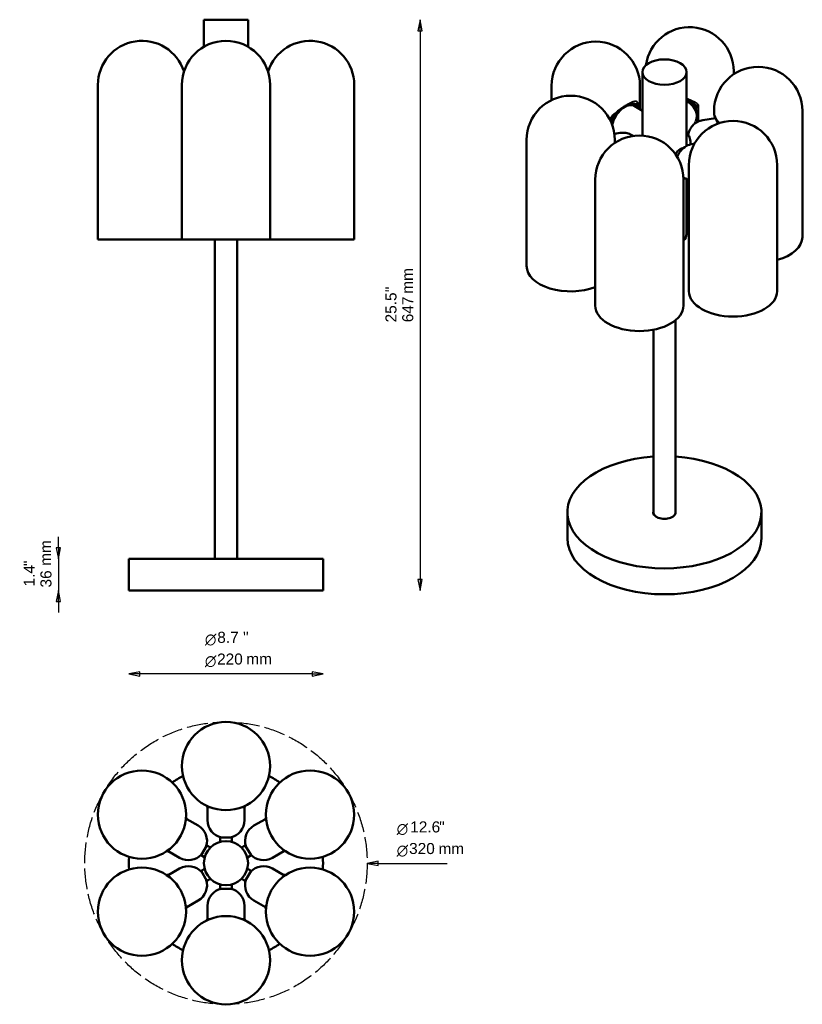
# Model space of a CAD drawing. Header units: millimetres. Extents: x 554 to 1441, y 202 to 1318.
import ezdxf

# ---------------------------------------------------------------- set-up
doc = ezdxf.new("R2010")
doc.units = ezdxf.units.MM
doc.header["$LTSCALE"] = 5
doc.linetypes.add('DASHED_SPACE', pattern=[0.2067, 0.1654, -0.0413])
for name, color, linetype, lineweight in [('Geometria szkicu (ISO)', 7, 'Continuous', 25), ('Symbol (ISO)', 7, 'Continuous', 25), ('Widoczne (ISO)', 7, 'Continuous', 50), ('Widoczne wąskie (ISO)', 7, 'Continuous', 35), ('Wymiar (ISO)', 7, 'Continuous', 25)]:
    doc.layers.add(name, color=color, linetype=linetype, lineweight=lineweight)
doc.styles.add('Styl tekstu33', font='AIGDT___.TTF')
doc.styles.add('Tekst notatki (ISO)', font='arial.ttf')

msp = doc.modelspace()

# ---------------------------------------------------------------- linework, layer by layer
at = {"layer": 'Geometria szkicu (ISO)', "linetype": 'DASHED_SPACE', "ltscale": 28.608688}
msp.add_circle((787.4, 362.2), 160, dxfattribs=at)
at = {"layer": 'Widoczne (ISO)'}
for p, q in [((812.4, 1318.1), (762.4, 1318.1)), ((762.4, 1318.1), (762.4, 1314.1)), ((812.4, 1318.1), (812.4, 1314.1)), ((762.4, 1287.4), (762.4, 1314.1)), ((812.4, 1287.4), (812.4, 1314.1)), ((1259.3, 1258.7), (1259.3, 1255.4)), ((1259.3, 1186.8), (1259.3, 1255.4)), ((1309.3, 1258.7), (1309.3, 1255.4)), ((1309.3, 1176.8), (1309.3, 1255.4)), ((1362.8, 1256.3), (1362.8, 1259.6)), ((642.2, 1069.1), (642.2, 1244.1)), ((737.4, 1069.1), (737.4, 1244.1)), ((837.4, 1069.1), (837.4, 1244.1)), ((932.7, 1069.1), (932.7, 1244.1)), ((1156.5, 1227), (1156.5, 1243.2)), ((1256.5, 1216.5), (1256.5, 1243.2)), ((1249.7, 1221.6), (1248.7, 1222.2)), ((1259.3, 1214.9), (1249.9, 1220.4)), ((1251.8, 1219.8), (1251.8, 1221.5)), ((1320.7, 1217.5), (1320.7, 1220.2)), ((1223.5, 1202.7), (1223.5, 1205.8)), ((1328, 1204.3), (1342.1, 1206.4)), ((1340.6, 1211.4), (1340.6, 1214.7)), ((1341.6, 1206.4), (1341.6, 1207.6)), ((1440.6, 1071.8), (1440.6, 1214.7)), ((1318.5, 1200.1), (1319.8, 1202.8)), ((1320.7, 1201.6), (1320.7, 1202.4)), ((1321, 1203), (1321.2, 1203.5)), ((1234.2, 1189.7), (1227.6, 1188.7)), ((1309.3, 1186.7), (1311.3, 1187)), ((1128.1, 1039), (1128.1, 1181.9)), ((1228.1, 1178.6), (1228.1, 1181.9)), ((1309.3, 1174.9), (1309.3, 1175.7)), ((1312.1, 1010.5), (1312.1, 1153.4)), ((1412.1, 1010.5), (1412.1, 1153.4)), ((1308.1, 1138.2), (1312.1, 1136)), ((1205.9, 994.1), (1205.9, 1136.9)), ((1305.9, 994.1), (1305.9, 1136.9)), ((1309.3, 1078.3), (1309.3, 1137.6)), ((1309.3, 1075), (1309.3, 1078.3)), ((642.2, 1069.1), (737.4, 1069.1)), ((737.4, 1069.1), (837.4, 1069.1)), ((774.9, 707.1), (774.9, 1069.1)), ((799.9, 707.1), (799.9, 1069.1)), ((837.4, 1069.1), (932.7, 1069.1)), ((1296.8, 759), (1296.8, 977.5)), ((1271.8, 759), (1271.8, 966.7)), ((1174.3, 759.8), (1174.3, 730.4)), ((1394.3, 759.8), (1394.3, 730.4)), ((897.4, 707.1), (677.4, 707.1)), ((677.4, 707.1), (677.4, 671.1)), ((897.4, 707.1), (897.4, 671.1)), ((677.4, 671.1), (897.4, 671.1)), ((765.4, 426.7), (765.4, 427.3)), ((766.7, 426.7), (765.4, 426.7)), ((768.9, 425.8), (766.4, 425.8)), ((766.4, 410.8), (766.4, 425.8)), ((808.4, 425.8), (806, 425.8)), ((809.4, 426.7), (808.2, 426.7)), ((808.4, 410.8), (808.4, 425.8)), ((809.4, 426.7), (809.4, 427.3)), ((742.6, 413.5), (742, 412.4)), ((742.6, 413.5), (742.1, 413.8)), ((832.3, 413.5), (832.8, 413.8)), ((832.9, 412.4), (832.3, 413.5)), ((742.9, 412.2), (741.7, 410)), ((755.9, 404.7), (742.9, 412.2)), ((819, 404.7), (832, 412.2)), ((833.2, 410), (832, 412.2)), ((793.9, 391.2), (780.9, 391.2)), ((780.9, 386.4), (780.9, 391.2)), ((793.9, 386.4), (793.9, 391.2)), ((765.6, 382.4), (759.1, 371.1)), ((769.8, 379.9), (765.6, 382.4)), ((805.1, 379.9), (809.3, 382.4)), ((815.8, 371.1), (809.3, 382.4)), ((720.6, 375.4), (720.1, 375.7)), ((721.2, 376.5), (720.6, 375.4)), ((723.2, 378), (721.9, 375.8)), ((734.9, 368.3), (721.9, 375.8)), ((763.3, 368.7), (759.1, 371.1)), ((811.6, 368.7), (815.8, 371.1)), ((840, 368.3), (853, 375.8)), ((853, 375.8), (851.7, 378)), ((854.3, 375.4), (853.7, 376.5)), ((854.3, 375.4), (854.8, 375.7)), ((720.6, 349), (720.1, 348.7)), ((720.6, 349), (721.2, 347.9)), ((734.9, 356.1), (721.9, 348.6)), ((721.9, 348.6), (723.2, 346.5)), ((763.3, 355.8), (759.1, 353.4)), ((759.1, 353.4), (765.6, 342.1)), ((809.3, 342.1), (815.8, 353.4)), ((811.6, 355.8), (815.8, 353.4)), ((840, 356.1), (853, 348.6)), ((851.7, 346.5), (853, 348.6)), ((853.7, 347.9), (854.3, 349)), ((854.3, 349), (854.8, 348.7)), ((769.8, 344.5), (765.6, 342.1)), ((780.9, 338.1), (780.9, 333.2)), ((793.9, 338.1), (793.9, 333.2)), ((805.1, 344.5), (809.3, 342.1)), ((780.9, 333.2), (793.9, 333.2)), ((741.7, 314.4), (742.9, 312.3)), ((755.9, 319.8), (742.9, 312.3)), ((766.4, 313.7), (766.4, 298.7)), ((808.4, 313.7), (808.4, 298.7)), ((819, 319.8), (832, 312.3)), ((832, 312.3), (833.2, 314.4)), ((742, 312), (742.6, 310.9)), ((742.6, 310.9), (742.1, 310.6)), ((832.3, 310.9), (832.9, 312)), ((832.3, 310.9), (832.8, 310.6)), ((765.4, 297.7), (766.7, 297.7)), ((765.4, 297.7), (765.4, 297.1)), ((766.4, 298.7), (768.9, 298.7)), ((806, 298.7), (808.4, 298.7)), ((808.2, 297.7), (809.4, 297.7)), ((809.4, 297.7), (809.4, 297.1))]:
    msp.add_line(p, q, dxfattribs=at)
for centre, radius in [((787.4, 472.2), 50), ((692.2, 417.2), 50), ((882.7, 417.2), 50), ((787.4, 362.2), 25), ((692.2, 307.2), 50), ((882.7, 307.2), 50), ((787.4, 252.2), 50)]:
    msp.add_circle(centre, radius, dxfattribs=at)
for centre, radius, start, end in [((1312.8, 1259.6), 50, 0, 172.1168), ((692.2, 1244.1), 50, 17.7138, 180), ((787.4, 1244.1), 50, 0, 180), ((882.7, 1244.1), 50, 0, 162.2862), ((1206.5, 1243.2), 50, 0, 180), ((1390.6, 1214.7), 50, 0, 180), ((1178.1, 1181.9), 50, 0, 180), ((1362.1, 1153.4), 50, 0, 180), ((1255.9, 1136.9), 50, 0, 180), ((787.4, 362.2), 110, 116.2737, 123.7263), ((787.4, 362.2), 110, 56.2737, 63.7263), ((798, 464.7), 50, 229.3225, 231.0169), ((776.9, 464.7), 50, 308.9831, 310.6775), ((693.5, 404.3), 50, 8.9831, 10.6775), ((881.4, 404.3), 50, 169.3225, 171.0169), ((745.9, 387.4), 20, 342.1772, 60), ((786.4, 410.8), 20, 180, 257.8228), ((788.4, 410.8), 20, 282.1772, 0), ((829, 387.4), 20, 120, 197.8228), ((787.4, 362.2), 110, 176.2737, 183.7263), ((704, 422.6), 50, 289.3225, 291.0169), ((744.9, 385.6), 20, 240, 317.8228), ((830, 385.6), 20, 222.1772, 300), ((870.8, 422.6), 50, 248.9831, 250.6775), ((787.4, 362.2), 110, 356.2737, 3.7263), ((744.9, 338.8), 20, 42.1772, 120), ((830, 338.8), 20, 60, 137.8228), ((704, 301.9), 50, 68.9831, 70.6775), ((870.8, 301.9), 50, 109.3225, 111.0169), ((745.9, 337.1), 20, 300, 17.8228), ((829, 337.1), 20, 162.1772, 240), ((786.4, 313.7), 20, 102.1772, 180), ((788.4, 313.7), 20, 0, 77.8228), ((693.5, 320.2), 50, 349.3225, 351.0169), ((881.4, 320.2), 50, 188.9831, 190.6775), ((798, 259.8), 50, 128.9831, 130.6775), ((776.9, 259.8), 50, 49.3225, 51.0169), ((787.4, 362.2), 110, 236.2737, 243.7263), ((787.4, 362.2), 110, 296.2737, 303.7263)]:
    msp.add_arc(centre, radius, start, end, dxfattribs=at)
msp.add_ellipse((1284.3, 1258.7), major_axis=(25, 0), ratio=0.57735, dxfattribs=at)
for centre, major_axis, ratio, start_param, end_param in [((1239.4, 1202.2), (10.5, 18.2), 0.57735, 0, 2.072516), ((1238.7, 1202.6), (11, 19.1), 0.57735, 5.98052, 6.626479), ((1300.8, 1211.7), (19, -8.8), 0.788675, 0, 1.486436), ((1301, 1212.2), (20, -9.3), 0.788675, 6.161828, 7.765099), ((1301.4, 1213), (20, -9.3), 0.788675, 0.780579, 1.104746), ((1237.7, 1203.2), (11, 19.1), 0.57735, 1.602328, 1.920353), ((1238.7, 1202.6), (11, 19.1), 0.57735, 1.375612, 1.97364), ((1312.3, 1180.6), (-0.99, 6.42), 0.211325, 4.037757, 6.283185), ((1312.8, 1116.7), (-50, 0), 0.57735, 1.501363, 1.556988), ((1284.3, 1075), (25, 0), 0.57735, 5.750101, 6.283185), ((1390.6, 1071.8), (50, 0), 0.57735, 5.157571, 6.283185), ((1178.1, 1039), (-50, 0), 0.57735, 0, 2.159844), ((1362.1, 1010.5), (50, 0), 0.57735, 3.141593, 6.283185), ((1255.9, 994.1), (50, 0), 0.57735, 3.141593, 6.283185), ((1284.3, 759.8), (-110, 0), 0.57735, 4.826271, 10.881692), ((1284.3, 759.8), (12.7, 0), 0.57735, 2.963888, 6.46089), ((1284.3, 759), (-12.7, 0), 0.57735, 6.10548, 6.227479), ((1284.3, 759), (-12.5, 0), 0.57735, 0, 0.08609), ((1284.3, 759), (12.7, 0), 0.57735, 0.055707, 0.177705), ((1284.3, 759), (12.5, 0), 0.57735, 6.197095, 6.283185), ((1284.3, 730.4), (110, 0), 0.57735, 3.141593, 6.283185)]:
    msp.add_ellipse(centre, major_axis=major_axis, ratio=ratio, start_param=start_param, end_param=end_param, dxfattribs=at)
for points, knots in [([(1223.5, 1205.8), (1224.3, 1206.7), (1225.1, 1207.7), (1226.9, 1209.6), (1227.9, 1210.5), (1229.8, 1212.3), (1230.9, 1213.2), (1232.9, 1214.9), (1233.9, 1215.7), (1235.9, 1217.1), (1236.8, 1217.8), (1239.5, 1219.6), (1241.2, 1220.6), (1244.1, 1222.1), (1245.3, 1222.7), (1247.2, 1223.3), (1247.9, 1223.4), (1248.4, 1223.4), (1248.5, 1223.4), (1248.5, 1223.4)], [14.155614, 14.155614, 14.155614, 14.155614, 14.570816, 14.570816, 14.99599, 14.99599, 15.418438, 15.418438, 15.82102, 15.82102, 16.200235, 16.200235, 16.918881, 16.918881, 17.587456, 17.587456, 18.209424, 18.209424, 18.407354, 18.407354, 18.407354, 18.407354]), ([(1252.3, 1222.3), (1252.2, 1222.3), (1252.1, 1222.3), (1252, 1222.1), (1251.9, 1222), (1251.8, 1221.8), (1251.8, 1221.7), (1251.8, 1221.5)], [0, 0, 0, 0, 0.0278517, 0.0278517, 0.0628001, 0.0628001, 0.1152926, 0.1152926, 0.1152926, 0.1152926]), ([(1252.3, 1222.3), (1252.3, 1222.4), (1252.3, 1222.4), (1252.7, 1222.6), (1253, 1222.8), (1253.4, 1223.2), (1253.6, 1223.5), (1253.9, 1223.9), (1254, 1224.2), (1254, 1224.4), (1254, 1224.4), (1254, 1224.4)], [-0.2862611, -0.2862611, -0.2862611, -0.2862611, -0.2718768, -0.2718768, -0.166625, -0.166625, -0.0833873, -0.0833873, 0, 0, 0.0007924, 0.0007924, 0.0007924, 0.0007924]), ([(1309.3, 1227.3), (1309.4, 1227.3), (1309.4, 1227.3), (1311.7, 1226.5), (1313.8, 1225.6), (1316.6, 1223.9), (1317.6, 1223.3), (1318.4, 1222.7)], [17.709663, 17.709663, 17.709663, 17.709663, 17.72892, 17.72892, 18.487727, 18.487727, 18.906784, 18.906784, 18.906784, 18.906784]), ([(1320.9, 1220.8), (1320.9, 1220.8), (1320.9, 1220.8), (1320.8, 1220.7), (1320.8, 1220.7), (1320.7, 1220.5), (1320.7, 1220.4), (1320.7, 1220.2)], [0, 0, 0, 0, 0.0278517, 0.0278517, 0.0628001, 0.0628001, 0.1152926, 0.1152926, 0.1152926, 0.1152926]), ([(1320.9, 1220.8), (1321, 1220.8), (1321, 1220.8), (1321.2, 1220.8), (1321.4, 1220.9), (1321.9, 1221), (1322.1, 1221.1), (1322.5, 1221.3), (1322.8, 1221.5), (1323, 1221.6), (1323, 1221.6), (1323, 1221.6)], [-0.2862611, -0.2862611, -0.2862611, -0.2862611, -0.2718768, -0.2718768, -0.166625, -0.166625, -0.0833873, -0.0833873, 0, 0, 0.0007924, 0.0007924, 0.0007924, 0.0007924]), ([(1222.2, 1206), (1222.2, 1206), (1222.2, 1206), (1222.3, 1206), (1222.5, 1205.9), (1222.8, 1205.8), (1222.9, 1205.8), (1223.3, 1205.7), (1223.4, 1205.7), (1223.5, 1205.7), (1223.5, 1205.8), (1223.5, 1205.8)], [-0.3410419, -0.3410419, -0.3410419, -0.3410419, -0.3402517, -0.3402517, -0.2741746, -0.2741746, -0.2082186, -0.2082186, -0.1012208, -0.1012208, -0.0547531, -0.0547531, -0.0547531, -0.0547531]), ([(1340.6, 1211.4), (1340.6, 1211), (1340.6, 1210.6), (1340.9, 1209.3), (1341.3, 1208.2), (1342.2, 1206.2), (1342.5, 1205.4), (1343.3, 1203.8), (1343.7, 1203), (1344.5, 1201.5), (1344.8, 1201), (1345.1, 1200.4)], [15.422823, 15.422823, 15.422823, 15.422823, 15.719899, 15.719899, 16.482258, 16.482258, 16.863438, 16.863438, 17.244617, 17.244617, 17.476465, 17.476465, 17.476465, 17.476465]), ([(1328, 1204.3), (1325.9, 1203.9), (1323.8, 1203.2), (1320.2, 1201.4), (1318.6, 1200.3), (1315.9, 1197.7), (1314.8, 1196.3), (1312.9, 1193.3), (1312.4, 1191.9), (1311.5, 1189), (1311.3, 1187.9), (1311.1, 1187)], [0.8797284, 0.8797284, 0.8797284, 0.8797284, 0.947356, 0.947356, 1.0215891, 1.0215891, 1.1181261, 1.1181261, 1.2663237, 1.2663237, 1.4989212, 1.4989212, 1.4989212, 1.4989212]), ([(1234.2, 1189.7), (1236.3, 1190.1), (1238.5, 1190), (1242.5, 1189.4), (1244.3, 1188.8), (1246.9, 1187.5), (1247.9, 1187), (1248.7, 1186.4)], [5.8990851, 5.8990851, 5.8990851, 5.8990851, 5.9667126, 5.9667126, 6.0409457, 6.0409457, 6.09623, 6.09623, 6.09623, 6.09623]), ([(1304.9, 1171.8), (1304.6, 1172), (1304.2, 1172.1), (1303.2, 1171.9), (1302.6, 1171.7), (1301.4, 1171), (1300.8, 1170.5), (1299.5, 1169.4), (1298.9, 1168.7), (1298, 1167.4), (1297.5, 1166.7), (1297.2, 1165.7), (1297.1, 1165.5), (1297, 1165.3)], [2.461572, 2.461572, 2.461572, 2.461572, 2.706783, 2.706783, 2.952832, 2.952832, 3.198881, 3.198881, 3.44493, 3.44493, 3.69102, 3.69102, 3.757507, 3.757507, 3.757507, 3.757507]), ([(1298.9, 1162.4), (1299.1, 1163), (1299.3, 1163.6), (1300.5, 1166.3), (1301.6, 1168.2), (1304.6, 1171.7), (1306.5, 1173.4), (1311.3, 1176), (1313.8, 1177), (1317.4, 1177.3), (1317.8, 1177.3), (1318.2, 1177.3)], [5.375647, 5.375647, 5.375647, 5.375647, 5.523426, 5.523426, 6.057277, 6.057277, 6.575071, 6.575071, 6.92849, 6.92849, 6.968428, 6.968428, 6.968428, 6.968428])]:
    msp.add_open_spline(points, degree=3, knots=knots, dxfattribs=at)
for points in [[(1223.5, 1205.8), (1223.5, 1205.8), (1223.5, 1205.8), (1223.5, 1205.8)], [(1309.7, 1186.8), (1310.3, 1187.2), (1310.8, 1187.6), (1311.3, 1188.1)], [(1228.1, 1178.5), (1228.1, 1178.5), (1228.1, 1178.6), (1228.1, 1178.6)], [(1309.3, 1176.8), (1309.3, 1176.6), (1309.3, 1176.4), (1309.3, 1176.2)], [(1309.3, 1176.2), (1309.3, 1176.1), (1309.3, 1175.9), (1309.3, 1175.7)], [(1308.1, 1138.2), (1307.3, 1138.7), (1306.5, 1139.3), (1305.8, 1139.8)]]:
    msp.add_open_spline(points, degree=3, dxfattribs=at)
at = {"layer": 'Widoczne wąskie (ISO)'}
for p, q in [((1254, 1218), (1254, 1224.4)), ((1323, 1202.8), (1323, 1221.6)), ((1222.2, 1206), (1222.2, 1205.4))]:
    msp.add_line(p, q, dxfattribs=at)
for centre, major_axis, start_param, end_param in [((1312.8, 1259.6), (50, 0), 6.15834, 6.283185), ((1390.6, 1214.7), (-50, 0), 0, 0.498071), ((1178.1, 1181.9), (50, 0), 6.15834, 6.283185), ((1318.6, 1156.4), (-10.5, -18.2), 6.012449, 6.283185)]:
    msp.add_ellipse(centre, major_axis=major_axis, ratio=0.57735, start_param=start_param, end_param=end_param, dxfattribs=at)
for points, knots in [([(1320.2, 1223.7), (1318.6, 1224.8), (1316.9, 1225.7), (1313.2, 1227.4), (1311.3, 1228.1), (1309.3, 1228.7)], [-18.848027, -18.848027, -18.848027, -18.848027, -18.214838, -18.214838, -17.624578, -17.624578, -17.624578, -17.624578]), ([(1253.1, 1225.3), (1252.5, 1225.6), (1251.8, 1225.7), (1249.7, 1225.5), (1248.2, 1225.1), (1245.1, 1223.7), (1243.6, 1222.9), (1241.9, 1222), (1241.2, 1221.6), (1240.5, 1221.2), (1238.7, 1220), (1237.4, 1219.2), (1234, 1216.8), (1231.7, 1215.1), (1227.9, 1211.9), (1226.3, 1210.5), (1224.8, 1208.9)], [-18.848027, -18.848027, -18.848027, -18.848027, -18.214838, -18.214838, -17.363081, -17.363081, -16.701745, -16.701745, -16.701745, -16.436799, -16.436799, -15.984015, -15.984015, -15.178396, -15.178396, -14.555443, -14.555443, -14.555443, -14.555443]), ([(1252.3, 1222.3), (1251.7, 1222.5), (1251.2, 1222.8), (1249.9, 1223.2), (1249.3, 1223.3), (1248.5, 1223.4)], [-1.3082388, -1.3082388, -1.3082388, -1.3082388, -0.9381413, -0.9381413, -0.5268488, -0.5268488, -0.5268488, -0.5268488]), ([(1249, 1222), (1249.2, 1222), (1249.3, 1222), (1250.2, 1221.8), (1250.9, 1221.6), (1251.7, 1221.5), (1251.7, 1221.5), (1251.8, 1221.5), (1251.8, 1221.5)], [0.8667459, 0.8667459, 0.8667459, 0.8667459, 0.9381413, 0.9381413, 1.3237581, 1.3237581, 1.3237581, 1.3362088, 1.3362088, 1.3362088, 1.3362088]), ([(1253.1, 1225.3), (1253.3, 1225.1), (1253.6, 1225), (1253.9, 1224.6), (1254, 1224.5), (1254, 1224.4)], [18.8480273, 18.8480273, 18.8480273, 18.8480273, 19.1245908, 19.1245908, 19.2390719, 19.2390719, 19.2390719, 19.2390719]), ([(1316.9, 1222.9), (1317.1, 1222.8), (1317.3, 1222.6), (1318.5, 1221.7), (1319.5, 1221), (1320.6, 1220.3), (1320.6, 1220.3), (1320.7, 1220.2), (1320.7, 1220.2)], [0.8609349, 0.8609349, 0.8609349, 0.8609349, 0.9381413, 0.9381413, 1.3237581, 1.3237581, 1.3237581, 1.3362088, 1.3362088, 1.3362088, 1.3362088]), ([(1320.2, 1223.7), (1320.9, 1223.2), (1321.6, 1222.8), (1322.5, 1222.1), (1322.8, 1221.9), (1323, 1221.6)], [18.8480273, 18.8480273, 18.8480273, 18.8480273, 19.1245908, 19.1245908, 19.2390719, 19.2390719, 19.2390719, 19.2390719]), ([(1223.5, 1205.2), (1223.6, 1205.2), (1223.6, 1205.3), (1223.6, 1205.3), (1224.4, 1206.3), (1225.1, 1207.3), (1226, 1208.5), (1226.2, 1208.7), (1226.3, 1208.9)], [-1.3313912, -1.3313912, -1.3313912, -1.3313912, -1.3237581, -1.3237581, -1.3237581, -0.9381499, -0.9381499, -0.8609349, -0.8609349, -0.8609349, -0.8609349]), ([(1345.3, 1200.5), (1345.1, 1201), (1344.8, 1201.5), (1343.6, 1203.6), (1342.9, 1205.1), (1342.3, 1206.4), (1342, 1207), (1341.8, 1207.5), (1341.3, 1208.7), (1341, 1209.4), (1340.7, 1210.6), (1340.6, 1211.1), (1340.6, 1211.4)], [-17.554747, -17.554747, -17.554747, -17.554747, -17.363081, -17.363081, -16.701745, -16.701745, -16.701745, -16.436799, -16.436799, -15.984015, -15.984015, -15.422823, -15.422823, -15.422823, -15.422823])]:
    msp.add_open_spline(points, degree=3, knots=knots, dxfattribs=at)
for points in [[(1320.9, 1220.8), (1320.1, 1221.4), (1319.3, 1222.1), (1318.4, 1222.7)], [(1222.2, 1206), (1223, 1207), (1223.9, 1208), (1224.8, 1208.9)], [(1228.1, 1178.6), (1228.1, 1178.6), (1228.1, 1178.5), (1228.1, 1178.5)]]:
    msp.add_open_spline(points, degree=3, dxfattribs=at)
at = {"layer": 'Wymiar (ISO)'}
for p, q in [((1007.4, 1318.1), (1004.9, 1305.6)), ((1007.4, 1305.6), (1007.4, 1318.1)), ((1009.9, 1305.6), (1007.4, 1318.1)), ((1004.9, 1305.6), (1009.9, 1305.6)), ((1007.4, 1305.6), (1007.4, 683.6)), ((597.4, 719.6), (597.4, 732.1)), ((594.9, 719.6), (597.4, 707.1)), ((599.9, 719.6), (594.9, 719.6)), ((597.4, 719.6), (597.4, 707.1)), ((597.4, 707.1), (599.9, 719.6)), ((597.4, 707.1), (597.4, 671.1)), ((1004.9, 683.6), (1007.4, 671.1)), ((1009.9, 683.6), (1004.9, 683.6)), ((1007.4, 683.6), (1007.4, 671.1)), ((1007.4, 671.1), (1009.9, 683.6)), ((597.4, 671.1), (594.9, 658.6)), ((597.4, 658.6), (597.4, 671.1)), ((599.9, 658.6), (597.4, 671.1)), ((594.9, 658.6), (599.9, 658.6)), ((597.4, 658.6), (597.4, 646.1)), ((689.9, 579.1), (677.4, 576.6)), ((689.9, 576.6), (677.4, 576.6)), ((677.4, 576.6), (689.9, 574.1)), ((689.9, 574.1), (689.9, 579.1)), ((884.9, 576.6), (689.9, 576.6)), ((897.4, 576.6), (884.9, 579.1)), ((884.9, 579.1), (884.9, 574.1)), ((884.9, 576.6), (897.4, 576.6)), ((884.9, 574.1), (897.4, 576.6)), ((959.9, 364.4), (947.4, 361.9)), ((959.9, 361.9), (947.4, 361.9)), ((947.4, 361.9), (959.9, 359.4)), ((959.9, 359.4), (959.9, 364.4)), ((959.9, 361.9), (1007.2, 361.8)), ((1007.2, 361.8), (1038.1, 361.7))]:
    msp.add_line(p, q, dxfattribs=at)
at = {"layer": 'Wymiar (ISO)', "flags": 128}
for points in [[(1009.9, 1305.6), (1007.4, 1318.1), (1004.9, 1305.6), (1009.9, 1305.6)], [(594.9, 719.6), (597.4, 707.1), (599.9, 719.6), (594.9, 719.6)], [(1004.9, 683.6), (1007.4, 671.1), (1009.9, 683.6), (1004.9, 683.6)], [(599.9, 658.6), (597.4, 671.1), (594.9, 658.6), (599.9, 658.6)], [(689.9, 579.1), (677.4, 576.6), (689.9, 574.1), (689.9, 579.1)], [(884.9, 574.1), (897.4, 576.6), (884.9, 579.1), (884.9, 574.1)], [(959.9, 364.4), (947.4, 361.9), (959.9, 359.4), (959.9, 364.4)]]:
    msp.add_lwpolyline(points, dxfattribs=at)
at = {"layer": 'Wymiar (ISO)'}
for points in [[(1009.9, 1305.6), (1007.4, 1318.1), (1004.9, 1305.6), (1009.9, 1305.6)], [(594.9, 719.6), (597.4, 707.1), (599.9, 719.6), (594.9, 719.6)], [(1004.9, 683.6), (1007.4, 671.1), (1009.9, 683.6), (1004.9, 683.6)], [(599.9, 658.6), (597.4, 671.1), (594.9, 658.6), (599.9, 658.6)], [(689.9, 579.1), (677.4, 576.6), (689.9, 574.1), (689.9, 579.1)], [(884.9, 574.1), (897.4, 576.6), (884.9, 579.1), (884.9, 574.1)], [(959.9, 364.4), (947.4, 361.9), (959.9, 359.4), (959.9, 364.4)]]:
    msp.add_solid(points, dxfattribs=at)

# ---------------------------------------------------------------- texts
at = {"layer": 'Symbol (ISO)', "char_height": 12.5, "width": 29.097, "attachment_point": 1, "rotation": 90, "style": 'Tekst notatki (ISO)'}
for insert in [(986.7, 1007.5), (576.6, 699.1)]:
    msp.add_mtext('\\fArial|b0|i0;mm', dxfattribs=dict(at, insert=insert))
at = {"layer": 'Symbol (ISO)', "char_height": 12.5, "width": 29.097, "attachment_point": 1, "style": 'Tekst notatki (ISO)'}
for insert in [(810.4, 599.9), (1028.2, 384.9)]:
    msp.add_mtext('\\fArial|b0|i0;mm', dxfattribs=dict(at, insert=insert))
at = {"layer": 'Wymiar (ISO)', "char_height": 12.5, "attachment_point": 7}
for s, insert, rotation, style in [('"', (980.6, 1009.3), 90, 'Tekst notatki (ISO)'), ('25.5', (980.8, 975), 90, 'Tekst notatki (ISO)'), ('647', (999.8, 975.2), 90, 'Tekst notatki (ISO)'), ('"', (570.6, 698.9), 90, 'Tekst notatki (ISO)'), ('1.4', (570.6, 675.8), 90, 'Tekst notatki (ISO)'), ('36', (589.8, 674.6), 90, 'Tekst notatki (ISO)'), ('12.6', (996.2, 396.9), 359.8811, 'Tekst notatki (ISO)'), ('"', (1029, 397), 359.8811, 'Tekst notatki (ISO)'), ('\\fAIGDT|b0|i0|p0;n', (980.9, 394), 359.8811, 'Styl tekstu33'), ('320', (994.9, 372.4), 359.8811, 'Tekst notatki (ISO)'), ('\\fAIGDT|b0|i0|p0;n', (980.9, 369.5), 359.8811, 'Styl tekstu33')]:
    msp.add_mtext(s, dxfattribs=dict(at, insert=insert, rotation=rotation, style=style))
for s, insert, style in [('8.7', (777.5, 611.7), 'Tekst notatki (ISO)'), ('"', (806.8, 611.9), 'Tekst notatki (ISO)'), ('\\fAIGDT|b0|i0|p0;n', (763.5, 608.7), 'Styl tekstu33'), ('220', (777.3, 587.1), 'Tekst notatki (ISO)'), ('\\fAIGDT|b0|i0|p0;n', (763.5, 584.2), 'Styl tekstu33')]:
    msp.add_mtext(s, dxfattribs=dict(at, insert=insert, style=style))

doc.saveas('drawing.dxf')
